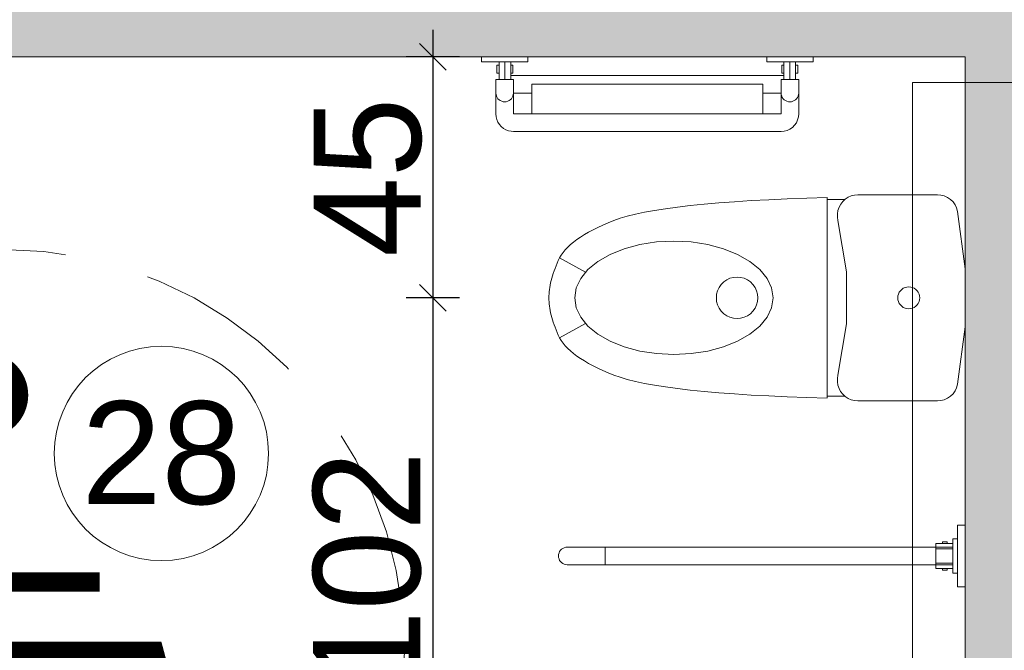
# Model space of a CAD drawing. Header units: millimetres. Extents: x 1962 to 3194, y -795 to -219.
# Tile 120 of 256: x 2519.79 to 2521.63, y -569.26 to -568.09. Entities that reach past the tile are written whole.
import ezdxf

# ---------------------------------------------------------------- set-up
doc = ezdxf.new("R2010")
doc.units = ezdxf.units.MM
doc.linetypes.add('HIDDEN', pattern=[9.525, 6.35, -3.175])
doc.layers.get('0').update_dxf_attribs({"lineweight": 5})
doc.layers.get('Defpoints').update_dxf_attribs({"lineweight": 9})
for name, color, linetype, lineweight in [('A_hatch nawierzchnia', 253, 'Continuous', 9), ('A_obiekty kontenery', 152, 'Continuous', 9), ('A_wymiary detale', 82, 'Continuous', 9), ('A_wyposażenie armatura sanitarna', 132, 'Continuous', 9), ('A_wyposażenie kanalizacja', 32, 'Continuous', 9)]:
    doc.layers.add(name, color=color, linetype=linetype, lineweight=lineweight)
doc.styles.get("Standard").update_dxf_attribs({"font": 'arial.ttf'})
doc.styles.add('wymiary pzt', font='txt')
doc.dimstyles.new('wymiary detale', dxfattribs={"dimtxt": 0.2, "dimasz": 0.05, "dimexe": 0.05, "dimexo": 0, "dimgap": 0.02, "dimtad": 1, "dimdec": 0, "dimlfac": 100, "dimzin": 0, "dimtxsty": 'wymiary pzt', "dimblk": 'OBLIQUE', "dimcen": 0.1, "dimdle": 0.05, "dimadec": 1, "dimazin": 0, "dimtfac": 1, "dimtmove": 0, "dimatfit": 3, "dimfxl": 0, "dimarcsym": 0})

# ---------------------------------------------------------------- blocks, each defined once
blk = doc.blocks.new('zw$DB2B')
at = {"layer": 'A_wyposażenie armatura sanitarna'}
for p, q in [((0.0275, 0.1836), (0.033, 0.1873)), ((0.033, 0.1873), (0.039, 0.1901)), ((0.039, 0.1901), (0.0454, 0.1918)), ((0.0454, 0.1918), (0.0519, 0.1923)), ((0.0519, 0.1923), (0.2002, 0.1923)), ((0.2002, 0.1923), (0.2066, 0.1918)), ((0.2066, 0.1918), (0.2127, 0.1902)), ((0.2127, 0.1902), (0.2186, 0.1877)), ((0.2186, 0.1877), (0.2239, 0.1842)), ((0.2239, 0.1842), (0.2286, 0.1799)), ((0.2578, 0.1875), (0.2959, 0.1863)), ((0.2578, 0.1875), (0.2578, -0.1866)), ((0.2959, 0.1863), (0.3323, 0.1848)), ((0.3323, 0.1848), (0.3668, 0.1832)), ((0.0142, 0.1614), (0.0161, 0.1677)), ((0.0161, 0.1677), (0.019, 0.1737)), ((0.019, 0.1737), (0.0228, 0.179)), ((0.0228, 0.179), (0.0275, 0.1836)), ((0.2578, 0.1837), (0.2245, 0.1837)), ((0.2286, 0.1799), (0.2325, 0.1749)), ((0.2325, 0.1749), (0.2355, 0.1693)), ((0.2355, 0.1693), (0.2375, 0.1632)), ((0.3668, 0.1832), (0.3997, 0.1814)), ((0.3997, 0.1814), (0.4307, 0.1794)), ((0.4307, 0.1794), (0.46, 0.1771)), ((0.46, 0.1771), (0.4875, 0.1747)), ((0.4875, 0.1747), (0.5133, 0.1721)), ((0.5133, 0.1721), (0.5373, 0.1693)), ((0.5373, 0.1693), (0.5595, 0.1663)), ((0.5595, 0.1663), (0.58, 0.1632)), ((0, 0.0541), (0.0142, 0.1614)), ((0.2375, 0.1632), (0.2386, 0.157)), ((0.2386, 0.1506), (0.2375, 0.1443)), ((0.2386, 0.157), (0.2386, 0.1506)), ((0.58, 0.1632), (0.5987, 0.1598)), ((0.5987, 0.1598), (0.6156, 0.1562)), ((0.6156, 0.1562), (0.6308, 0.1524)), ((0.6308, 0.1524), (0.6442, 0.1485)), ((0.6442, 0.1485), (0.6558, 0.1443)), ((0.2214, 0.0486), (0.2375, 0.1443)), ((0.6558, 0.1443), (0.6663, 0.14)), ((0.6663, 0.14), (0.6763, 0.1357)), ((0.6763, 0.1357), (0.6857, 0.1313)), ((0.6857, 0.1313), (0.6946, 0.1269)), ((0.6946, 0.1269), (0.703, 0.1224)), ((0.703, 0.1224), (0.7108, 0.1179)), ((0.7108, 0.1179), (0.7181, 0.1133)), ((0.7181, 0.1133), (0.7248, 0.1087)), ((0.4513, 0.0916), (0.4806, 0.0994)), ((0.4806, 0.0994), (0.5117, 0.1042)), ((0.5117, 0.1042), (0.5439, 0.1058)), ((0.5439, 0.1058), (0.576, 0.1042)), ((0.576, 0.1042), (0.6072, 0.0994)), ((0.6072, 0.0994), (0.6364, 0.0916)), ((0.7248, 0.1087), (0.731, 0.104)), ((0.731, 0.104), (0.7367, 0.0993)), ((0.7367, 0.0993), (0.7419, 0.0945)), ((0.7419, 0.0945), (0.7465, 0.0896)), ((0.4021, 0.068), (0.4249, 0.081)), ((0.4249, 0.081), (0.4513, 0.0916)), ((0.6364, 0.0916), (0.6628, 0.081)), ((0.6628, 0.081), (0.6857, 0.068)), ((0.7087, 0.0481), (0.7572, 0.0748)), ((0.7465, 0.0896), (0.7506, 0.0848)), ((0.7506, 0.0848), (0.7542, 0.0798)), ((0.7542, 0.0798), (0.7572, 0.0748)), ((0.7572, 0.0748), (0.7597, 0.0698)), ((0.3836, 0.0529), (0.4021, 0.068)), ((0.6857, 0.068), (0.7042, 0.0529)), ((0.7597, 0.0698), (0.7618, 0.0648)), ((0.7618, 0.0648), (0.7638, 0.0599)), ((0.7638, 0.0599), (0.7657, 0.055)), ((0, -0.0541), (0, 0.0541)), ((0.2214, -0.0485), (0.2214, 0.0486)), ((0.3699, 0.0362), (0.3836, 0.0529)), ((0.4126, 0.0364), (0.4192, 0.0382)), ((0.4192, 0.0382), (0.4259, 0.0387)), ((0.4259, 0.0387), (0.4326, 0.0382)), ((0.4326, 0.0382), (0.4391, 0.0364)), ((0.7042, 0.0529), (0.7178, 0.0362)), ((0.7657, 0.055), (0.7674, 0.0503)), ((0.7674, 0.0503), (0.769, 0.0456)), ((0.769, 0.0456), (0.7704, 0.041)), ((0.7704, 0.041), (0.7717, 0.0365)), ((0.0951, 0.0178), (0.0984, 0.0193)), ((0.0984, 0.0193), (0.1018, 0.0202)), ((0.1018, 0.0202), (0.1054, 0.0205)), ((0.1054, 0.0205), (0.109, 0.0202)), ((0.109, 0.0202), (0.1124, 0.0193)), ((0.1124, 0.0193), (0.1157, 0.0178)), ((0.3616, 0.0184), (0.3699, 0.0362)), ((0.3895, 0.0133), (0.3923, 0.0194)), ((0.3923, 0.0194), (0.3962, 0.0249)), ((0.3962, 0.0249), (0.401, 0.0297)), ((0.401, 0.0297), (0.4065, 0.0336)), ((0.4065, 0.0336), (0.4126, 0.0364)), ((0.4391, 0.0364), (0.4453, 0.0336)), ((0.4453, 0.0336), (0.4508, 0.0297)), ((0.4508, 0.0297), (0.4556, 0.0249)), ((0.4556, 0.0249), (0.4594, 0.0194)), ((0.4594, 0.0194), (0.4623, 0.0133)), ((0.7178, 0.0362), (0.7262, 0.0184)), ((0.7717, 0.0365), (0.7729, 0.0321)), ((0.7729, 0.0321), (0.7739, 0.0278)), ((0.7739, 0.0278), (0.7748, 0.0236)), ((0.7748, 0.0236), (0.7755, 0.0194)), ((0.7755, 0.0194), (0.7761, 0.0154)), ((0.0849, 0), (0.0852, 0.0036)), ((0.0852, -0.0036), (0.0849, 0)), ((0.0852, 0.0036), (0.0861, 0.007)), ((0.0861, 0.007), (0.0876, 0.0103)), ((0.0876, 0.0103), (0.0897, 0.0132)), ((0.0897, 0.0132), (0.0922, 0.0157)), ((0.0922, 0.0157), (0.0951, 0.0178)), ((0.1157, 0.0178), (0.1186, 0.0157)), ((0.1186, 0.0157), (0.1211, 0.0132)), ((0.1211, 0.0132), (0.1232, 0.0103)), ((0.1232, 0.0103), (0.1247, 0.007)), ((0.1247, 0.007), (0.1256, 0.0036)), ((0.1256, 0.0036), (0.1259, 0)), ((0.1259, 0), (0.1256, -0.0036)), ((0.3588, 0), (0.3616, 0.0184)), ((0.3616, -0.0184), (0.3588, 0)), ((0.3872, 0), (0.3877, 0.0067)), ((0.3877, -0.0067), (0.3872, 0)), ((0.3877, 0.0067), (0.3895, 0.0133)), ((0.4623, 0.0133), (0.464, 0.0067)), ((0.464, 0.0067), (0.4646, 0)), ((0.4646, 0), (0.464, -0.0067)), ((0.7262, 0.0184), (0.729, 0)), ((0.729, 0), (0.7262, -0.0184)), ((0.7761, 0.0154), (0.7766, 0.0114)), ((0.7766, 0.0114), (0.7769, 0.0075)), ((0.7769, 0.0075), (0.777, 0.0037)), ((0.777, 0.0037), (0.777, 0)), ((0.777, -0.0037), (0.777, 0)), ((0.0861, -0.007), (0.0852, -0.0036)), ((0.0876, -0.0103), (0.0861, -0.007)), ((0.0897, -0.0132), (0.0876, -0.0103)), ((0.0922, -0.0157), (0.0897, -0.0132)), ((0.0951, -0.0178), (0.0922, -0.0157)), ((0.0984, -0.0193), (0.0951, -0.0178)), ((0.1157, -0.0178), (0.1124, -0.0193)), ((0.1186, -0.0157), (0.1157, -0.0178)), ((0.1211, -0.0132), (0.1186, -0.0157)), ((0.1232, -0.0103), (0.1211, -0.0132)), ((0.1247, -0.007), (0.1232, -0.0103)), ((0.1256, -0.0036), (0.1247, -0.007)), ((0.3699, -0.0362), (0.3616, -0.0184)), ((0.3895, -0.0132), (0.3877, -0.0067)), ((0.3923, -0.0194), (0.3895, -0.0132)), ((0.4623, -0.0132), (0.4594, -0.0194)), ((0.464, -0.0067), (0.4623, -0.0132)), ((0.7262, -0.0184), (0.7178, -0.0362)), ((0.7755, -0.0194), (0.7761, -0.0154)), ((0.7761, -0.0154), (0.7766, -0.0114)), ((0.7766, -0.0114), (0.7769, -0.0075)), ((0.7769, -0.0075), (0.777, -0.0037)), ((0.1018, -0.0202), (0.0984, -0.0193)), ((0.1054, -0.0205), (0.1018, -0.0202)), ((0.109, -0.0202), (0.1054, -0.0205)), ((0.1124, -0.0193), (0.109, -0.0202)), ((0.3836, -0.0529), (0.3699, -0.0362)), ((0.3962, -0.0249), (0.3923, -0.0194)), ((0.401, -0.0297), (0.3962, -0.0249)), ((0.4065, -0.0335), (0.401, -0.0297)), ((0.4126, -0.0364), (0.4065, -0.0335)), ((0.4192, -0.0381), (0.4126, -0.0364)), ((0.4391, -0.0364), (0.4326, -0.0381)), ((0.4453, -0.0335), (0.4391, -0.0364)), ((0.4508, -0.0297), (0.4453, -0.0335)), ((0.4556, -0.0249), (0.4508, -0.0297)), ((0.4594, -0.0194), (0.4556, -0.0249)), ((0.7178, -0.0362), (0.7042, -0.0529)), ((0.7704, -0.041), (0.7717, -0.0365)), ((0.7717, -0.0365), (0.7729, -0.0321)), ((0.7729, -0.0321), (0.7739, -0.0278)), ((0.7739, -0.0278), (0.7748, -0.0236)), ((0.7748, -0.0236), (0.7755, -0.0194)), ((0.0142, -0.1614), (0, -0.0541)), ((0.2376, -0.1443), (0.2214, -0.0485)), ((0.4021, -0.068), (0.3836, -0.0529)), ((0.4259, -0.0387), (0.4192, -0.0381)), ((0.4326, -0.0381), (0.4259, -0.0387)), ((0.7042, -0.0529), (0.6857, -0.068)), ((0.7087, -0.0481), (0.7572, -0.0747)), ((0.7638, -0.0599), (0.7657, -0.055)), ((0.7657, -0.055), (0.7674, -0.0503)), ((0.7674, -0.0503), (0.769, -0.0456)), ((0.769, -0.0456), (0.7704, -0.041)), ((0.4249, -0.081), (0.4021, -0.068)), ((0.6857, -0.068), (0.6628, -0.081)), ((0.7572, -0.0748), (0.7597, -0.0698)), ((0.7597, -0.0698), (0.7618, -0.0648)), ((0.7618, -0.0648), (0.7638, -0.0599)), ((0.4513, -0.0916), (0.4249, -0.081)), ((0.4806, -0.0994), (0.4513, -0.0916)), ((0.6364, -0.0916), (0.6072, -0.0994)), ((0.6628, -0.081), (0.6364, -0.0916)), ((0.7419, -0.0944), (0.7465, -0.0896)), ((0.7465, -0.0896), (0.7506, -0.0847)), ((0.7506, -0.0847), (0.7542, -0.0798)), ((0.7542, -0.0798), (0.7572, -0.0748)), ((0.5117, -0.1041), (0.4806, -0.0994)), ((0.5439, -0.1058), (0.5117, -0.1041)), ((0.576, -0.1041), (0.5439, -0.1058)), ((0.6072, -0.0994), (0.576, -0.1041)), ((0.7181, -0.1133), (0.7248, -0.1086)), ((0.7248, -0.1086), (0.731, -0.104)), ((0.731, -0.104), (0.7367, -0.0992)), ((0.7367, -0.0992), (0.7419, -0.0944)), ((0.6857, -0.1313), (0.6946, -0.1269)), ((0.6946, -0.1269), (0.703, -0.1224)), ((0.703, -0.1224), (0.7108, -0.1179)), ((0.7108, -0.1179), (0.7181, -0.1133)), ((0.2376, -0.1443), (0.2387, -0.1506)), ((0.6442, -0.1484), (0.6558, -0.1443)), ((0.6558, -0.1443), (0.6663, -0.14)), ((0.6663, -0.14), (0.6763, -0.1357)), ((0.6763, -0.1357), (0.6857, -0.1313)), ((0.0161, -0.1677), (0.0142, -0.1614)), ((0.2376, -0.1632), (0.2356, -0.1692)), ((0.2387, -0.1569), (0.2376, -0.1632)), ((0.2387, -0.1506), (0.2387, -0.1569)), ((0.5595, -0.1663), (0.58, -0.1631)), ((0.58, -0.1631), (0.5987, -0.1597)), ((0.5987, -0.1597), (0.6156, -0.1562)), ((0.6156, -0.1562), (0.6308, -0.1524)), ((0.6308, -0.1524), (0.6442, -0.1484)), ((0.019, -0.1736), (0.0161, -0.1677)), ((0.0228, -0.179), (0.019, -0.1736)), ((0.0275, -0.1836), (0.0228, -0.179)), ((0.033, -0.1873), (0.0275, -0.1836)), ((0.2287, -0.1798), (0.224, -0.1842)), ((0.2578, -0.1836), (0.2245, -0.1836)), ((0.2326, -0.1748), (0.2287, -0.1798)), ((0.2356, -0.1692), (0.2326, -0.1748)), ((0.3323, -0.1848), (0.3668, -0.1832)), ((0.3668, -0.1832), (0.3997, -0.1814)), ((0.3997, -0.1814), (0.4307, -0.1793)), ((0.4307, -0.1793), (0.46, -0.1771)), ((0.46, -0.1771), (0.4875, -0.1747)), ((0.4875, -0.1747), (0.5133, -0.1721)), ((0.5133, -0.1721), (0.5373, -0.1693)), ((0.5373, -0.1693), (0.5595, -0.1663)), ((0.039, -0.1901), (0.033, -0.1873)), ((0.0454, -0.1917), (0.039, -0.1901)), ((0.0519, -0.1923), (0.0454, -0.1917)), ((0.2003, -0.1923), (0.0519, -0.1923)), ((0.2067, -0.1918), (0.2003, -0.1923)), ((0.2128, -0.1902), (0.2067, -0.1918)), ((0.2187, -0.1876), (0.2128, -0.1902)), ((0.224, -0.1842), (0.2187, -0.1876)), ((0.2578, -0.1875), (0.2959, -0.1862)), ((0.2959, -0.1862), (0.3323, -0.1848))]:
    blk.add_line(p, q, dxfattribs=at)
blk = doc.blocks.new('zw$C7DC')
at = {"layer": 'A_wyposażenie armatura sanitarna', "const_width": 0.08}
blk.add_lwpolyline([(-0.0722, 0.4782, 1), (0.0078, 0.4782, 1)], format="xyb", close=True, dxfattribs=at)
at = {"layer": 'A_wyposażenie armatura sanitarna', "const_width": 0.036}
for points in [[(-0.0942, 0.4811), (0, 0), (0.2825, 0), (0.361, -0.2928), (0.5075, -0.2513)], [(-0.0253, 0.1292), (0.1812, 0.1292)]]:
    blk.add_lwpolyline(points, dxfattribs=at)
blk.add_lwpolyline([(-0.1071, 0.1073, 1.327445), (0.3132, -0.2888, 1.327445)], format="xyb", dxfattribs=at)
at = {"layer": 'A_wyposażenie armatura sanitarna', "linetype": 'HIDDEN', "ltscale": 0.05}
blk.add_circle((0, 0), 0.75, dxfattribs=at)
blk = doc.blocks.new('zw$A56D')
at = {"layer": 'A_wyposażenie armatura sanitarna'}
for p, q in [((-0.5758, -0.0096), (-0.5758, 0)), ((-0.5758, 0), (-0.4893, 0)), ((-0.4893, 0), (-0.4893, -0.0096)), ((-0.0433, 0), (-0.0433, -0.0096)), ((0.0433, 0), (-0.0433, 0)), ((0.0433, -0.0096), (0.0433, 0)), ((-0.4893, -0.0096), (-0.5758, -0.0096)), ((-0.547, -0.0308), (-0.547, -0.0158)), ((-0.547, -0.0158), (-0.543, -0.0158)), ((-0.543, -0.0423), (-0.543, -0.0096)), ((-0.543, -0.0096), (-0.5325, -0.0096)), ((-0.543, -0.0158), (-0.543, -0.0308)), ((-0.5325, -0.0096), (-0.5325, -0.0423)), ((-0.5325, -0.0423), (-0.5325, -0.0096)), ((-0.5325, -0.0096), (-0.5213, -0.0096)), ((-0.5213, -0.0096), (-0.5213, -0.0423)), ((-0.5213, -0.0308), (-0.5213, -0.0158)), ((-0.5213, -0.0158), (-0.5172, -0.0158)), ((-0.5172, -0.0158), (-0.5172, -0.0308)), ((-0.0433, -0.0096), (0.0433, -0.0096)), ((-0.0153, -0.0158), (-0.0153, -0.0308)), ((-0.0113, -0.0158), (-0.0153, -0.0158)), ((-0.0113, -0.0096), (-0.0113, -0.0423)), ((0, -0.0096), (-0.0113, -0.0096)), ((-0.0113, -0.0308), (-0.0113, -0.0158)), ((0, -0.0096), (0, -0.0423)), ((0.0104, -0.0096), (0, -0.0096)), ((0, -0.0423), (0, -0.0096)), ((0.0104, -0.0423), (0.0104, -0.0096)), ((0.0104, -0.0158), (0.0104, -0.0308)), ((0.0145, -0.0158), (0.0104, -0.0158)), ((0.0145, -0.0308), (0.0145, -0.0158)), ((-0.543, -0.0308), (-0.547, -0.0308)), ((-0.5172, -0.0308), (-0.5213, -0.0308)), ((-0.5213, -0.0351), (-0.0113, -0.0351)), ((-0.0153, -0.0308), (-0.0113, -0.0308)), ((0.0104, -0.0308), (0.0145, -0.0308)), ((-0.5489, -0.0423), (-0.5489, -0.1067)), ((-0.5489, -0.0423), (-0.5162, -0.0423)), ((-0.5325, -0.0423), (-0.543, -0.0423)), ((-0.5213, -0.0423), (-0.5325, -0.0423)), ((-0.5162, -0.0678), (-0.5162, -0.0423)), ((-0.482, -0.0514), (-0.0505, -0.0514)), ((-0.482, -0.1067), (-0.482, -0.0514)), ((-0.0505, -0.1067), (-0.0505, -0.0514)), ((-0.0163, -0.0678), (-0.0163, -0.0423)), ((0.0163, -0.0423), (-0.0163, -0.0423)), ((-0.0113, -0.0423), (0, -0.0423)), ((0, -0.0423), (0.0104, -0.0423)), ((0.0163, -0.0423), (0.0163, -0.1067)), ((-0.5489, -0.0678), (-0.5489, -0.0678)), ((-0.5486, -0.0706), (-0.5489, -0.0678)), ((-0.5479, -0.0734), (-0.5486, -0.0706)), ((-0.5467, -0.076), (-0.5479, -0.0734)), ((-0.5172, -0.0734), (-0.5184, -0.076)), ((-0.5164, -0.0706), (-0.5172, -0.0734)), ((-0.5162, -0.0678), (-0.5164, -0.0706)), ((-0.5162, -0.1067), (-0.5162, -0.0678)), ((-0.5162, -0.0678), (-0.482, -0.0678)), ((-0.0163, -0.0678), (-0.0505, -0.0678)), ((-0.0163, -0.1067), (-0.0163, -0.0678)), ((-0.0163, -0.0678), (-0.0163, -0.0678)), ((-0.0161, -0.0706), (-0.0163, -0.0678)), ((-0.0154, -0.0734), (-0.0161, -0.0706)), ((-0.0142, -0.076), (-0.0154, -0.0734)), ((0.0154, -0.0734), (0.0142, -0.076)), ((0.0161, -0.0706), (0.0154, -0.0734)), ((0.0163, -0.0678), (0.0161, -0.0706)), ((-0.5451, -0.0783), (-0.5467, -0.076)), ((-0.543, -0.0803), (-0.5451, -0.0783)), ((-0.5407, -0.0819), (-0.543, -0.0803)), ((-0.5381, -0.0831), (-0.5407, -0.0819)), ((-0.5354, -0.0839), (-0.5381, -0.0831)), ((-0.5325, -0.0841), (-0.5354, -0.0839)), ((-0.5297, -0.0839), (-0.5325, -0.0841)), ((-0.5269, -0.0831), (-0.5297, -0.0839)), ((-0.5244, -0.0819), (-0.5269, -0.0831)), ((-0.522, -0.0803), (-0.5244, -0.0819)), ((-0.52, -0.0783), (-0.522, -0.0803)), ((-0.5184, -0.076), (-0.52, -0.0783)), ((-0.0125, -0.0783), (-0.0142, -0.076)), ((-0.0105, -0.0803), (-0.0125, -0.0783)), ((-0.0082, -0.0819), (-0.0105, -0.0803)), ((-0.0056, -0.0831), (-0.0082, -0.0819)), ((-0.0028, -0.0839), (-0.0056, -0.0831)), ((0, -0.0841), (-0.0028, -0.0839)), ((0.0028, -0.0839), (0, -0.0841)), ((0.0056, -0.0831), (0.0028, -0.0839)), ((0.0082, -0.0819), (0.0056, -0.0831)), ((0.0105, -0.0803), (0.0082, -0.0819)), ((0.0125, -0.0783), (0.0105, -0.0803)), ((0.0142, -0.076), (0.0125, -0.0783)), ((-0.5485, -0.112), (-0.5489, -0.1067)), ((-0.5162, -0.1067), (-0.0163, -0.1067)), ((0.0163, -0.1067), (0.0158, -0.1124)), ((-0.5472, -0.1171), (-0.5485, -0.112)), ((-0.5451, -0.1219), (-0.5472, -0.1171)), ((-0.5423, -0.1264), (-0.5451, -0.1219)), ((-0.5388, -0.1303), (-0.5423, -0.1264)), ((0.0087, -0.1277), (0.0047, -0.1318)), ((0.012, -0.1231), (0.0087, -0.1277)), ((0.0144, -0.1179), (0.012, -0.1231)), ((0.0158, -0.1124), (0.0144, -0.1179)), ((-0.5347, -0.1337), (-0.5388, -0.1303)), ((-0.5302, -0.1363), (-0.5347, -0.1337)), ((-0.5252, -0.1381), (-0.5302, -0.1363)), ((-0.5201, -0.1392), (-0.5252, -0.1381)), ((-0.5148, -0.1394), (-0.5201, -0.1392)), ((-0.0163, -0.1394), (-0.5162, -0.1394)), ((-0.0107, -0.1389), (-0.0163, -0.1394)), ((-0.0052, -0.1375), (-0.0107, -0.1389)), ((0, -0.135), (-0.0052, -0.1375)), ((0.0047, -0.1318), (0, -0.135))]:
    blk.add_line(p, q, dxfattribs=at)
blk = doc.blocks.new('zw$8495')
at = {"layer": 'A_wyposażenie armatura sanitarna'}
for p, q in [((0, -0.0577), (0, 0.0577)), ((0, 0.0577), (0.0144, 0.0577)), ((0.0144, 0.0577), (0.0144, -0.0577)), ((0.0144, 0.0321), (0.0232, 0.0321)), ((0.0144, -0.0321), (0.0144, 0.0321)), ((0.0232, 0.0321), (0.0232, -0.0321)), ((0.0548, 0.0234), (0.0232, 0.0234)), ((0.0232, 0.0234), (0.0232, 0.0163)), ((0.0423, 0.0263), (0.0338, 0.0263)), ((0.0338, 0.0263), (0.0338, 0.0234)), ((0.0338, 0.0234), (0.0423, 0.0234)), ((0.0423, 0.0234), (0.0423, 0.0263)), ((0.0548, 0.0163), (0.0548, 0.0234)), ((0.0232, 0.0163), (0.6721, 0.0163)), ((0.0232, 0.0163), (0.0548, 0.0163)), ((0.0548, 0.0135), (0.0232, 0.0135)), ((0.0548, -0.0163), (0.0548, 0.0163)), ((0.6721, -0.0163), (0.6721, 0.0163)), ((0.6721, 0.0163), (0.743, 0.0163)), ((0.743, 0.0163), (0.7458, 0.0161)), ((0.7458, 0.0161), (0.7485, 0.0154)), ((0.7485, 0.0154), (0.7511, 0.0142)), ((0.7511, 0.0142), (0.7535, 0.0125)), ((0.7535, 0.0125), (0.7555, 0.0105)), ((0.7555, 0.0105), (0.7571, 0.0082)), ((0.7571, 0.0082), (0.7583, 0.0056)), ((0.7583, 0.0056), (0.759, 0.0028)), ((0.759, 0.0028), (0.7593, 0)), ((0.0548, -0.0135), (0.0232, -0.0135)), ((0.0232, -0.0163), (0.6721, -0.0163)), ((0.0232, -0.0163), (0.0548, -0.0163)), ((0.0232, -0.0234), (0.0232, -0.0163)), ((0.0548, -0.0163), (0.0548, -0.0234)), ((0.6721, -0.0163), (0.743, -0.0163)), ((0.7458, -0.0161), (0.743, -0.0163)), ((0.7485, -0.0154), (0.7458, -0.0161)), ((0.7511, -0.0142), (0.7485, -0.0154)), ((0.7535, -0.0125), (0.7511, -0.0142)), ((0.7555, -0.0105), (0.7535, -0.0125)), ((0.7571, -0.0082), (0.7555, -0.0105)), ((0.7583, -0.0056), (0.7571, -0.0082)), ((0.759, -0.0028), (0.7583, -0.0056)), ((0.7593, 0), (0.759, -0.0028)), ((0.0232, -0.0321), (0.0144, -0.0321)), ((0.0548, -0.0234), (0.0232, -0.0234)), ((0.0338, -0.0234), (0.0423, -0.0234)), ((0.0338, -0.0263), (0.0338, -0.0234)), ((0.0423, -0.0263), (0.0338, -0.0263)), ((0.0423, -0.0234), (0.0423, -0.0263)), ((0.0144, -0.0577), (0, -0.0577))]:
    blk.add_line(p, q, dxfattribs=at)
blk = doc.blocks.new('zw$EC30')
at = {"layer": 'A_hatch nawierzchnia'}
h = blk.add_hatch(color=256, dxfattribs=at)
h.dxf.hatch_style = 1
h.paths.add_polyline_path([(-9.227, -43.552), (-9.227, -42.343), (-9.131, -42.343), (-9.131, -43.456), (-6.294, -43.456), (-6.294, -41.21), (-9.131, -41.21), (-9.131, -41.323), (-9.227, -41.323), (-9.227, -41.114), (-6.198, -41.114), (-6.198, -43.552)])
at = {"layer": 'A_obiekty kontenery'}
blk.add_lwpolyline([(-9.131, -42.343), (-9.131, -43.456), (-6.294, -43.456), (-6.294, -41.21), (-9.131, -41.21), (-9.131, -41.323)], dxfattribs=at)
at = {"layer": 'A_wyposażenie kanalizacja'}
blk.add_lwpolyline([(-6.3927, -42.58), (-6.3927, -41.2582), (-0.08, -41.2582)], dxfattribs=at)
at = {"layer": 'A_wyposażenie armatura sanitarna'}
for name, p in [('zw$A56D', (-6.6212, -41.21)), ('zw$C7DC', (-8.0909, -42.3198))]:
    blk.add_blockref(name, p, dxfattribs=at)
at = {"layer": 'A_wyposażenie armatura sanitarna', "xscale": -1}
for name, p in [('zw$DB2B', (-6.294, -41.66)), ('zw$8495', (-6.294, -42.1418))]:
    blk.add_blockref(name, p, dxfattribs=at)
blk = doc.blocks.new('_Oblique')
at = {"color": 0, "linetype": 'ByBlock', "lineweight": -2}
blk.add_line((-0.5, -0.5), (0.5, 0.5), dxfattribs=at)
blk = doc.blocks.new('*D1124')
at = {"layer": 'A_wymiary detale', "color": 0, "lineweight": -2}
for p, q in [((2519.4629, -568.1046), (2519.4629, -570.4506)), ((2519.5129, -568.1546), (2519.4129, -568.1546)), ((2519.5129, -570.4006), (2519.4129, -570.4006))]:
    blk.add_line(p, q, dxfattribs=at)
at = {"layer": 'Defpoints', "color": 0}
for p in [(2521.5543, -568.1546), (2519.4629, -570.4006), (2521.5543, -570.4006)]:
    blk.add_point(p, dxfattribs=at)
at = {"layer": 'A_wymiary detale', "color": 0, "lineweight": -2, "xscale": 0.05, "yscale": 0.05, "zscale": 0.05}
for p, rotation in [((2519.4629, -568.1546), 90), ((2519.4629, -570.4006), 270)]:
    blk.add_blockref('_Oblique', p, dxfattribs=dict(at, rotation=rotation))
at = {"layer": 'A_wymiary detale', "color": 0, "insert": (2519.3408, -569.2776), "char_height": 0.2, "attachment_point": 5, "rotation": 90, "style": 'wymiary pzt'}
blk.add_mtext('225', dxfattribs=at)
blk = doc.blocks.new('*D1128')
at = {"layer": 'A_wymiary detale', "color": 0, "lineweight": -2}
for p, q in [((2520.5604, -568.1046), (2520.5604, -568.6546)), ((2520.6104, -568.1546), (2520.5104, -568.1546)), ((2520.6104, -568.6046), (2520.5104, -568.6046))]:
    blk.add_line(p, q, dxfattribs=at)
at = {"layer": 'Defpoints', "color": 0}
for p in [(2521.5543, -568.1546), (2520.5604, -568.6046), (2521.5543, -568.6046)]:
    blk.add_point(p, dxfattribs=at)
at = {"layer": 'A_wymiary detale', "color": 0, "lineweight": -2, "xscale": 0.05, "yscale": 0.05, "zscale": 0.05}
for p, rotation in [((2520.5604, -568.1546), 90), ((2520.5604, -568.6046), 270)]:
    blk.add_blockref('_Oblique', p, dxfattribs=dict(at, rotation=rotation))
at = {"layer": 'A_wymiary detale', "color": 0, "insert": (2520.4394, -568.3796), "char_height": 0.2, "attachment_point": 5, "rotation": 90, "style": 'wymiary pzt'}
blk.add_mtext('45', dxfattribs=at)
blk = doc.blocks.new('*D1129')
at = {"layer": 'A_wymiary detale', "color": 0, "lineweight": -2}
for p, q in [((2520.5604, -568.5546), (2520.5604, -569.6728)), ((2520.6104, -568.6046), (2520.5104, -568.6046)), ((2520.6104, -569.6228), (2520.5104, -569.6228))]:
    blk.add_line(p, q, dxfattribs=at)
at = {"layer": 'Defpoints', "color": 0}
for p in [(2521.5543, -568.6046), (2520.5604, -569.6228), (2521.5543, -569.6228)]:
    blk.add_point(p, dxfattribs=at)
at = {"layer": 'A_wymiary detale', "color": 0, "lineweight": -2, "xscale": 0.05, "yscale": 0.05, "zscale": 0.05}
for p, rotation in [((2520.5604, -568.6046), 90), ((2520.5604, -569.6228), 270)]:
    blk.add_blockref('_Oblique', p, dxfattribs=dict(at, rotation=rotation))
at = {"layer": 'A_wymiary detale', "color": 0, "insert": (2520.4383, -569.1137), "char_height": 0.2, "attachment_point": 5, "rotation": 90, "style": 'wymiary pzt'}
blk.add_mtext('102', dxfattribs=at)

msp = doc.modelspace()

# ---------------------------------------------------------------- linework, layer by layer
at = {"layer": 'A_wymiary detale'}
msp.add_circle((2520.0538, -568.895), 0.2, dxfattribs=at)

# ---------------------------------------------------------------- block references
msp.add_blockref('zw$EC30', (2527.8483, -526.9446))

# ---------------------------------------------------------------- texts
at = {"layer": 'A_wymiary detale', "insert": (2520.0538, -568.895), "char_height": 0.192, "width": 0.43823, "attachment_point": 5}
msp.add_mtext('28', dxfattribs=at)

# ---------------------------------------------------------------- dimensions: what is measured, and where the dimension line sits
at = {"layer": 'A_wymiary detale'}
for p2, distance, picture, middle in [((2521.5543, -570.4006), -2.0914, '*D1124', (2519.3408, -569.2776)), ((2521.5543, -568.6046), -0.9939, '*D1128', (2520.4394, -568.3796))]:
    dim = msp.add_aligned_dim(p1=(2521.5543, -568.1546), p2=p2, distance=distance, dimstyle='wymiary detale', dxfattribs=at)
    dim.commit()
    dim.dimension.update_dxf_attribs({"geometry": picture, "text_midpoint": middle})
dim = msp.add_linear_dim(base=(2520.5604, -569.6228), p1=(2521.5543, -568.6046), p2=(2521.5543, -569.6228), angle=270, dimstyle='wymiary detale', override={"dimtmove": 1}, dxfattribs=at)
dim.commit()
dim.dimension.update_dxf_attribs({"geometry": '*D1129', "text_midpoint": (2520.4383, -569.1137)})

doc.saveas('drawing.dxf')
